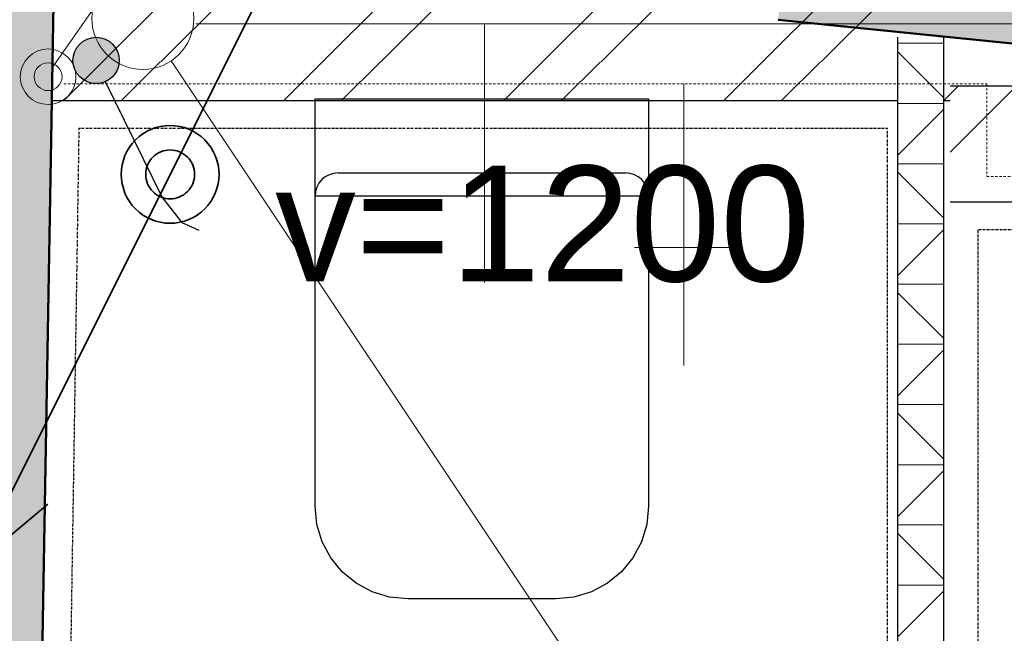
# Model space of a CAD drawing. Header units: millimetres. Extents: x -25972 to 4516, y -2839 to 20217.
# Tile 44 of 114: x -19983 to -18921, y 8853 to 9516. Entities that reach past the tile are written whole.
import ezdxf

# ---------------------------------------------------------------- set-up
doc = ezdxf.new("R2010")
doc.units = ezdxf.units.MM
doc.header["$MEASUREMENT"] = 0
for name, pattern in [('Wipeout_Contour', [1000, 0, -1000]), ('Čerchovaná M', [4.5, 2.5, -0.85, 0.3, -0.85]), ('Čárkovaná M', [4.5, 2.5, -2])]:
    doc.linetypes.add(name, pattern=pattern)
for name, color, linetype in [('7._POHLED ZÁPADNÍ_1_3D prvky fasada nove', 7, 'Continuous'), ('7._POHLED ZÁPADNÍ_1_Anotace - SP', 7, 'Continuous'), ('7._POHLED ZÁPADNÍ_1_Konstrukce - nosné', 7, 'Continuous'), ('7._POHLED ZÁPADNÍ_1_Nové_Anotace - SP', 7, 'Continuous'), ('7._POHLED ZÁPADNÍ_1_Nové_Interiér - nábytek', 7, 'Continuous'), ('7._POHLED ZÁPADNÍ_1_Nové_Konstrukce - nosné', 7, 'Continuous'), ('7._POHLED ZÁPADNÍ_1_Nové_Kresby a obrázky', 7, 'Continuous'), ('7._POHLED ZÁPADNÍ_1_Nové_Výplně – Řezové', 7, 'Continuous'), ('7._POHLED ZÁPADNÍ_1_TZB - elektroinstalace', 7, 'Continuous'), ('7._POHLED ZÁPADNÍ_1_TZB - kanalizace', 7, 'Continuous'), ('7._POHLED ZÁPADNÍ_1_TZB - voda', 7, 'Continuous'), ('7._POHLED ZÁPADNÍ_1_Výplně – Řezové', 7, 'Continuous')]:
    doc.layers.add(name, color=color, linetype=linetype)
doc.styles.add('GENEROVANÝ_STYL_1', font='txt')

# ---------------------------------------------------------------- blocks, each defined once
blk = doc.blocks.new('*X34', base_point=(-26739.8, -6860.8))
at = {"layer": '7._POHLED ZÁPADNÍ_1_Nové_Výplně – Řezové', "color": 21, "linetype": 'Continuous', "lineweight": 20, "true_color": 0xffaaaa}
for p, q in [((-19894.1, 9470), (-19810.9, 9553.2)), ((-19830.9, 9470), (-19747.6, 9553.2)), ((-19656.6, 9470), (-19573.4, 9553.2)), ((-19593.4, 9470), (-19510.1, 9553.2)), ((-19419.1, 9470), (-19335.9, 9553.2)), ((-19355.9, 9470), (-19272.6, 9553.2)), ((-19181.6, 9470), (-19098.4, 9553.2)), ((-19118.4, 9470), (-19035.1, 9553.2)), ((-19935.9, 9428.2), (-19894.1, 9470)), ((-19873.4, 9428.2), (-19831.6, 9470)), ((-19698.4, 9428.2), (-19656.6, 9470)), ((-19635.9, 9428.2), (-19594.1, 9470)), ((-19460.9, 9428.2), (-19419.1, 9470)), ((-19398.4, 9428.2), (-19356.6, 9470)), ((-19223.4, 9428.2), (-19181.6, 9470)), ((-19160.9, 9428.2), (-19119.1, 9470)), ((-18985.9, 9428.2), (-18979, 9435.1))]:
    blk.add_line(p, q, dxfattribs=at)
blk = doc.blocks.new('*X46', base_point=(-26739.8, -6860.8))
at = {"layer": '7._POHLED ZÁPADNÍ_1_Nové_Výplně – Řezové', "color": 21, "linetype": 'Continuous', "lineweight": 20, "true_color": 0xffaaaa}
for p, q in [((-18979, 9435.1), (-18970.3, 9443.8)), ((-18979, 9372.6), (-18907.8, 9443.8)), ((-18762.5, 9414.1), (-18732.8, 9443.8)), ((-18762.5, 9351.6), (-18670.3, 9443.8)), ((-18525, 9414.1), (-18495.3, 9443.8)), ((-18525, 9351.6), (-18432.8, 9443.8)), ((-18287.5, 9414.1), (-18257.8, 9443.8)), ((-18287.5, 9351.6), (-18195.3, 9443.8)), ((-18050, 9414.1), (-18028.6, 9435.6)), ((-18858.5, 9318.8), (-18762.5, 9414.9)), ((-18621, 9318.8), (-18525, 9414.9)), ((-18383.5, 9318.8), (-18287.5, 9414.9)), ((-18146, 9318.8), (-18050, 9414.9)), ((-18050, 9351.6), (-18029.7, 9372)), ((-18795.3, 9318.8), (-18762.5, 9351.6)), ((-18557.8, 9318.8), (-18525, 9351.6)), ((-18320.3, 9318.8), (-18287.5, 9351.6)), ((-18082.8, 9318.8), (-18050, 9351.6))]:
    blk.add_line(p, q, dxfattribs=at)

msp = doc.modelspace()

# ---------------------------------------------------------------- hatches: boundary and pattern name
at = {"layer": '7._POHLED ZÁPADNÍ_1_Nové_Anotace - SP', "linetype": 'Continuous', "lineweight": 25}
msp.add_hatch(color=1, dxfattribs=at).paths.add_polyline_path([(-19925.9, 9471.6), (-19924, 9462), (-19918.6, 9453.9), (-19910.5, 9448.5), (-19900.9, 9446.6), (-19891.3, 9448.5), (-19883.2, 9453.9), (-19877.8, 9462), (-19875.9, 9471.6), (-19877.8, 9481.2), (-19883.2, 9489.3), (-19891.3, 9494.7), (-19900.9, 9496.6), (-19910.5, 9494.7), (-19918.6, 9489.3), (-19924, 9481.2)])
at = {"layer": '7._POHLED ZÁPADNÍ_1_Výplně – Řezové', "linetype": 'Continuous', "lineweight": 13}
msp.add_hatch(color=254, dxfattribs=at).paths.add_polyline_path([(-20320.1, 9632.6), (-20358.3, 7440.1), (-19983.4, 7433.6), (-19945.7, 9594.7)])

# ---------------------------------------------------------------- linework, layer by layer
at = {"layer": '7._POHLED ZÁPADNÍ_1_Konstrukce - nosné', "color": 7, "linetype": 'Continuous', "lineweight": 50, "flags": 128}
msp.add_lwpolyline([(-19983.4, 7433.6), (-19945.7, 9594.7)], dxfattribs=at)
at = {"layer": '7._POHLED ZÁPADNÍ_1_Nové_Anotace - SP', "color": 1, "linetype": 'Continuous', "lineweight": 25, "flags": 128}
msp.add_lwpolyline([(-19891, 9448.7), (-19829.6, 9323.7), (-19808.2, 9296.7), (-19790.2, 9288.5)], dxfattribs=at)
at = {"layer": '7._POHLED ZÁPADNÍ_1_Nové_Anotace - SP', "color": 1, "linetype": 'Continuous', "lineweight": 25}
msp.add_circle((-19900.9, 9471.6), 25, dxfattribs=at)
at = {"layer": '7._POHLED ZÁPADNÍ_1_Nové_Interiér - nábytek', "color": 1, "linetype": 'Continuous', "lineweight": 25}
for p, q in [((-19639.6, 9350.2), (-19484.6, 9350.2)), ((-19484.6, 9350.2), (-19329.6, 9350.2)), ((-19304.6, 9325.2), (-19664.6, 9325.2))]:
    msp.add_line(p, q, dxfattribs=at)
at = {"layer": '7._POHLED ZÁPADNÍ_1_Nové_Interiér - nábytek', "color": 1, "linetype": 'Continuous', "lineweight": 25, "flags": 128}
msp.add_lwpolyline([(-19564.6, 8890.2), (-19584.1, 8892.2), (-19602.9, 8897.9), (-19620.1, 8907.1), (-19635.3, 8919.5), (-19647.7, 8934.7), (-19657, 8952), (-19662.7, 8970.7), (-19664.6, 8990.2), (-19664.6, 9430.2), (-19304.6, 9430.2), (-19304.6, 8990.2), (-19306.5, 8970.7), (-19312.2, 8952), (-19321.4, 8934.7), (-19333.9, 8919.5), (-19349, 8907.1), (-19366.3, 8897.9), (-19385.1, 8892.2), (-19404.6, 8890.2)], close=True, dxfattribs=at)
at = {"layer": '7._POHLED ZÁPADNÍ_1_Nové_Interiér - nábytek', "color": 1, "linetype": 'Continuous', "lineweight": 25}
for centre, start, end in [((-19639.6, 9325.2), 90, 180), ((-19329.6, 9325.2), 0, 90)]:
    msp.add_arc(centre, 25, start, end, dxfattribs=at)
at = {"layer": '7._POHLED ZÁPADNÍ_1_Nové_Konstrukce - nosné', "color": 1, "linetype": 'Continuous', "lineweight": 25, "flags": 128}
for points in [[(-18028.4, 9443.8), (-18979, 9443.8)], [(-19949, 9428.2), (-18979, 9428.2)], [(-18979, 9318.8), (-18030.6, 9318.8)]]:
    msp.add_lwpolyline(points, dxfattribs=at)
at = {"layer": '7._POHLED ZÁPADNÍ_1_Nové_Kresby a obrázky', "color": 1, "linetype": 'Čerchovaná M', "lineweight": 25, "flags": 128}
for points in [[(-19046.5, 7678.3), (-19046.5, 9398.2), (-19919.5, 9398.2), (-19946, 7708.3)], [(-18076.6, 7679.4), (-18048.7, 9288.8), (-18949.1, 9288.8), (-18949.1, 7697.3), (-18877.2, 7697.3)]]:
    msp.add_lwpolyline(points, dxfattribs=at)
at = {"layer": '7._POHLED ZÁPADNÍ_1_TZB - elektroinstalace', "color": 92, "linetype": 'Continuous', "lineweight": 35, "true_color": 0x00d700, "flags": 128}
for points in [[(-19609.9, 9770.8), (-19821, 9348.6)], [(-20032.1, 8926.4), (-19821, 9348.6)], [(-20032.1, 8926.4), (-19952.9, 8992.4)]]:
    msp.add_lwpolyline(points, dxfattribs=at)
for points in [[(-19821, 9401.4, 0.414214), (-19873.8, 9348.6)], [(-19821, 9401.4, 0.414214), (-19873.8, 9348.6)], [(-19768.2, 9348.6, 0.414214), (-19821, 9401.4)], [(-19768.2, 9348.6, 0.414214), (-19821, 9401.4)], [(-19821, 9375, 0.414214), (-19847.4, 9348.6)], [(-19821, 9375, 0.414214), (-19847.4, 9348.6)], [(-19794.6, 9348.6, 0.414214), (-19821, 9375)], [(-19794.6, 9348.6, 0.414214), (-19821, 9375)], [(-19873.8, 9348.6, 0.414214), (-19821, 9295.8)], [(-19873.8, 9348.6, 0.414214), (-19821, 9295.8)], [(-19847.4, 9348.6, 0.414214), (-19821, 9322.2)], [(-19847.4, 9348.6, 0.414214), (-19821, 9322.2)], [(-19821, 9322.2, 0.414214), (-19794.6, 9348.6)], [(-19821, 9295.8, 0.414214), (-19768.2, 9348.6)], [(-19821, 9322.2, 0.414214), (-19794.6, 9348.6)], [(-19821, 9295.8, 0.414214), (-19768.2, 9348.6)]]:
    msp.add_lwpolyline(points, format="xyb", dxfattribs=at)
at = {"layer": '7._POHLED ZÁPADNÍ_1_TZB - kanalizace', "color": 21, "linetype": 'Continuous', "lineweight": 13, "true_color": 0xff9955}
for p, q in [((-19793.2, 9511), (-17866.5, 9511)), ((-19481.7, 9511), (-19481.7, 9232)), ((-19819.9, 9471.2), (-19187.7, 8523.6))]:
    msp.add_line(p, q, dxfattribs=at)
msp.add_circle((-19850.4, 9516.9), 55, dxfattribs=at)
at = {"layer": '7._POHLED ZÁPADNÍ_1_TZB - voda', "color": 142, "linetype": 'Continuous', "lineweight": 20, "true_color": 0x0080c0}
for p, q in [((-19947, 9465.9), (-19470, 10145.3)), ((-19266.5, 9142.1), (-19266.5, 9446.3)), ((-19319.8, 9269.8), (-19208.5, 9269.8))]:
    msp.add_line(p, q, dxfattribs=at)
at = {"layer": '7._POHLED ZÁPADNÍ_1_TZB - voda', "color": 142, "linetype": 'Čárkovaná M', "lineweight": 20, "true_color": 0x0080c0}
for p, q in [((-18939.3, 9446.3), (-18939.3, 9346.3)), ((-18939.3, 9346.3), (-17858.4, 9346.3))]:
    msp.add_line(p, q, dxfattribs=at)
at = {"layer": '7._POHLED ZÁPADNÍ_1_TZB - voda', "color": 142, "linetype": 'Continuous', "lineweight": 20, "true_color": 0x0080c0}
for radius in [30, 15]:
    msp.add_circle((-19952.7, 9454), radius, dxfattribs=at)

# ---------------------------------------------------------------- block references
at = {"layer": '7._POHLED ZÁPADNÍ_1_3D prvky fasada nove', "color": 9, "linetype": 'Continuous', "lineweight": 13}
for name in ['*X34', '*X46']:
    msp.add_blockref(name, (-26739.8, -6860.8), dxfattribs=at)

# ---------------------------------------------------------------- texts
at = {"layer": '7._POHLED ZÁPADNÍ_1_Anotace - SP', "color": 1, "linetype": 'Continuous', "lineweight": 25, "insert": (-19418.9, 9294.6), "char_height": 125, "attachment_point": 5, "style": 'GENEROVANÝ_STYL_1'}
msp.add_mtext('\\A1;{\\pqc;\\fArial|b0|i0|c238|p38;v=1200}', dxfattribs=at)

# ---------------------------------------------------------------- next in the draw order: wipeouts: each hides what was drawn before it
at = {"color": 254, "linetype": 'Wipeout_Contour', "lineweight": 0, "ltscale": 83498.989656}
msp.add_wipeout([(-19036, 9496.8), (-19036, 7665.8), (-18986, 7665.8), (-18986, 9496.8)], dxfattribs=at).dxf.layer = '7._POHLED ZÁPADNÍ_1_Nové_Výplně – Řezové'

# ---------------------------------------------------------------- next in the draw order: hatches: boundary and pattern name
at = {"layer": '7._POHLED ZÁPADNÍ_1_Nové_Výplně – Řezové', "linetype": 'Continuous', "lineweight": 20, "true_color": 0xffaaaa}
h = msp.add_hatch(dxfattribs=at)
h.set_pattern_fill('Dřevo___dřevotříska_0001', color=21, style=0, pattern_type=2)
h.set_pattern_definition([(0, (0, 0), (0, 65), []), (45, (0, 0), (-130, 130), [91.9239, -91.9239]), (45, (65, 0), (-130, 130), [91.9239, -91.9239]), (45, (130, 0), (-130, 130), [91.9239, -91.9239]), (45, (195, 0), (-130, 130), [91.9239, -91.9239]), (315, (0, 0), (130, 130), [91.9239, -91.9239]), (315, (65, 0), (130, 130), [91.9239, -91.9239]), (315, (130, 0), (130, 130), [91.9239, -91.9239]), (315, (195, 0), (130, 130), [91.9239, -91.9239])])
h.paths.add_polyline_path([(-19036, 9496.8), (-19036, 7665.8), (-18986, 7665.8), (-18986, 9496.8)])
at = {"layer": '7._POHLED ZÁPADNÍ_1_Výplně – Řezové', "linetype": 'Continuous', "lineweight": 13}
msp.add_hatch(color=254, dxfattribs=at).paths.add_polyline_path([(-19126.9, 9888.7), (-19164.7, 9515.6), (-18851.4, 9483.9), (-18813.6, 9856.9)])

# ---------------------------------------------------------------- next in the draw order: linework, layer by layer
at = {"layer": '7._POHLED ZÁPADNÍ_1_Konstrukce - nosné', "color": 7, "linetype": 'Continuous', "lineweight": 50, "flags": 128}
msp.add_lwpolyline([(-19164.7, 9515.6), (-18851.4, 9483.9)], dxfattribs=at)
at = {"layer": '7._POHLED ZÁPADNÍ_1_Nové_Konstrukce - nosné', "color": 1, "linetype": 'Continuous', "lineweight": 25, "flags": 128}
for points in [[(-19036, 9496.8), (-19036, 7665.8)], [(-18986, 7665.8), (-18986, 9496.8)]]:
    msp.add_lwpolyline(points, dxfattribs=at)
at = {"layer": '7._POHLED ZÁPADNÍ_1_TZB - voda', "color": 142, "linetype": 'Čárkovaná M', "lineweight": 20, "true_color": 0x0080c0}
msp.add_line((-19935.7, 9446.3), (-18939.3, 9446.3), dxfattribs=at)

doc.saveas('drawing.dxf')
